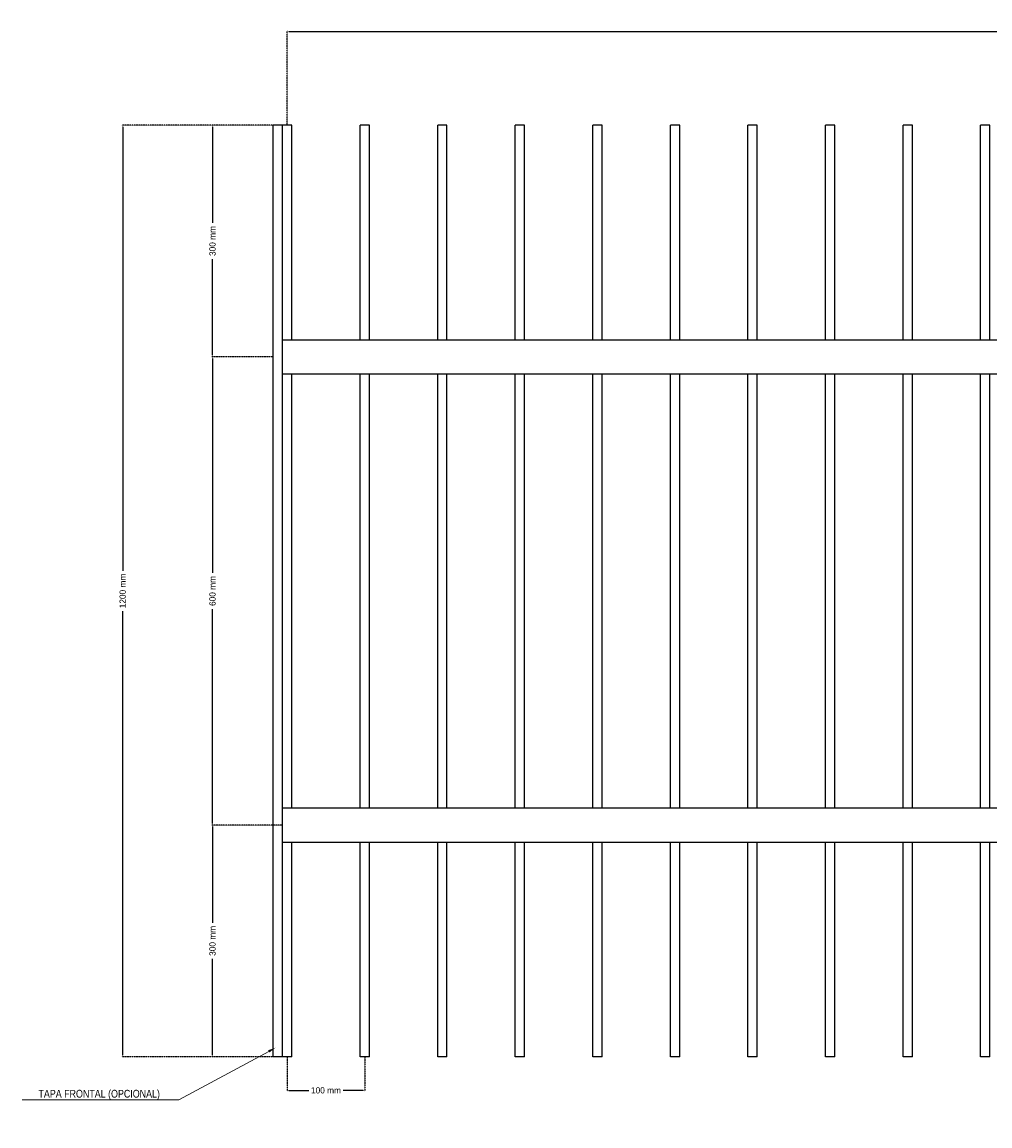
# Model space of a CAD drawing. Header units: millimetres. Extents: x 2538 to 24562, y 4449 to 23795.
# Tile 74 of 256: x 2538 to 3786, y 21860 to 23282. Entities that reach past the tile are written whole.
import ezdxf
from ezdxf import colors
from ezdxf.entities.mleader import LeaderData, LeaderLine
from ezdxf.math import Vec2, Vec3

# ---------------------------------------------------------------- set-up
doc = ezdxf.new("R2010")
doc.units = ezdxf.units.MM
doc.header["$PDMODE"] = 3
doc.linetypes.add('HIDDEN', pattern=[0.375, 0.25, -0.125])
doc.layers.add('HD021_Text', color=2, linetype='Continuous', lineweight=9)
doc.layers.add('Make2D$Visible$Curves', color=7, linetype='Continuous', true_color=0x000000)
doc.layers.add('MEDIDAS', color=1, linetype='Continuous', true_color=0xff0000)
doc.styles.add('Arial Narrow', font='ARIALN.TTF')
doc.dimstyles.new('HD_DIM', dxfattribs={"dimtxt": 8, "dimasz": 2, "dimexe": 1, "dimexo": 0, "dimgap": 2, "dimtad": 0, "dimdec": 0, "dimzin": 0, "dimdsep": 46, "dimtxsty": 'Standard', "dimcen": 0, "dimclrd": 256, "dimclre": 251, "dimclrt": 7, "dimadec": 0, "dimazin": 0, "dimtp": 0.05, "dimtm": 0.05, "dimtfac": 0.6, "dimtdec": 0, "dimtofl": 0, "dimtmove": 0, "dimatfit": 3, "dimfxl": 1, "dimtolj": 2, "dimtzin": 0, "dimarcsym": 0})

# ---------------------------------------------------------------- blocks, each defined once
blk = doc.blocks.new('*D1')
at = {"layer": 'Defpoints', "color": 0, "transparency": 16777216}
for p in [(5279.7, 23270), (2879.7, 23149), (5279.7, 23149)]:
    blk.add_point(p, dxfattribs=at)
at = {"layer": 'MEDIDAS', "color": 251, "linetype": 'HIDDEN', "lineweight": -2, "transparency": 16777216}
for p, q in [((2879.7, 23149), (2879.7, 23271)), ((5279.7, 23149), (5279.7, 23271))]:
    blk.add_line(p, q, dxfattribs=at)
at = {"layer": 'MEDIDAS', "lineweight": -2, "transparency": 16777216}
for p, q in [((2881.7, 23270), (4052.3, 23270)), ((5277.7, 23270), (4107, 23270))]:
    blk.add_line(p, q, dxfattribs=at)
at = {"layer": 'MEDIDAS', "transparency": 16777216}
for points in [[(2881.7, 23270.3), (2881.7, 23269.7), (2879.7, 23270)], [(5277.7, 23270.3), (5277.7, 23269.7), (5279.7, 23270)]]:
    blk.add_solid(points, dxfattribs=at)
at = {"layer": 'MEDIDAS', "color": 7, "transparency": 16777216, "insert": (4079.7, 23270), "char_height": 8, "attachment_point": 5}
blk.add_mtext('\\A2;2400 mm', dxfattribs=at)
blk = doc.blocks.new('*D2')
at = {"layer": 'Defpoints', "color": 0, "transparency": 16777216}
for p in [(2861.7, 23149), (2667.6, 21949), (2861.7, 21949)]:
    blk.add_point(p, dxfattribs=at)
at = {"layer": 'MEDIDAS', "color": 251, "linetype": 'HIDDEN', "lineweight": -2, "transparency": 16777216}
for p, q in [((2861.7, 23149), (2666.6, 23149)), ((2861.7, 21949), (2666.6, 21949))]:
    blk.add_line(p, q, dxfattribs=at)
at = {"layer": 'MEDIDAS', "lineweight": -2, "transparency": 16777216}
for p, q in [((2667.6, 23147), (2667.6, 22575)), ((2667.6, 21951), (2667.6, 22523))]:
    blk.add_line(p, q, dxfattribs=at)
at = {"layer": 'MEDIDAS', "transparency": 16777216}
for points in [[(2667.3, 23147), (2667.9, 23147), (2667.6, 23149)], [(2667.3, 21951), (2667.9, 21951), (2667.6, 21949)]]:
    blk.add_solid(points, dxfattribs=at)
at = {"layer": 'MEDIDAS', "color": 7, "transparency": 16777216, "insert": (2667.6, 22549), "char_height": 8, "attachment_point": 5, "rotation": 90}
blk.add_mtext('\\A2;1200 mm', dxfattribs=at)
blk = doc.blocks.new('*D3')
at = {"layer": 'Defpoints', "color": 0, "transparency": 16777216}
for p in [(2879.7, 21949), (2979.7, 21949), (2979.7, 21905.6)]:
    blk.add_point(p, dxfattribs=at)
at = {"layer": 'MEDIDAS', "color": 251, "linetype": 'HIDDEN', "lineweight": -2, "transparency": 16777216}
for p, q in [((2879.7, 21949), (2879.7, 21904.6)), ((2979.7, 21949), (2979.7, 21904.6))]:
    blk.add_line(p, q, dxfattribs=at)
at = {"layer": 'MEDIDAS', "lineweight": -2, "transparency": 16777216}
for p, q in [((2881.7, 21905.6), (2907.7, 21905.6)), ((2977.7, 21905.6), (2951.7, 21905.6))]:
    blk.add_line(p, q, dxfattribs=at)
at = {"layer": 'MEDIDAS', "transparency": 16777216}
for points in [[(2881.7, 21906), (2881.7, 21905.3), (2879.7, 21905.6)], [(2977.7, 21906), (2977.7, 21905.3), (2979.7, 21905.6)]]:
    blk.add_solid(points, dxfattribs=at)
at = {"layer": 'MEDIDAS', "color": 7, "transparency": 16777216, "insert": (2929.7, 21905.6), "char_height": 8, "attachment_point": 5}
blk.add_mtext('\\A2;100 mm', dxfattribs=at)
blk = doc.blocks.new('*D4')
at = {"layer": 'Defpoints', "color": 0, "transparency": 16777216}
for p in [(2861.7, 23149), (2783.4, 22850.7), (2861.7, 22850.7)]:
    blk.add_point(p, dxfattribs=at)
at = {"layer": 'MEDIDAS', "color": 251, "linetype": 'HIDDEN', "lineweight": -2, "transparency": 16777216}
for p, q in [((2861.7, 23149), (2782.4, 23149)), ((2861.7, 22850.7), (2782.4, 22850.7))]:
    blk.add_line(p, q, dxfattribs=at)
at = {"layer": 'MEDIDAS', "lineweight": -2, "transparency": 16777216}
for p, q in [((2783.4, 23147), (2783.4, 23023.2)), ((2783.4, 22852.7), (2783.4, 22976.5))]:
    blk.add_line(p, q, dxfattribs=at)
at = {"layer": 'MEDIDAS', "transparency": 16777216}
for points in [[(2783, 23147), (2783.7, 23147), (2783.4, 23149)], [(2783, 22852.7), (2783.7, 22852.7), (2783.4, 22850.7)]]:
    blk.add_solid(points, dxfattribs=at)
at = {"layer": 'MEDIDAS', "color": 7, "transparency": 16777216, "insert": (2783.4, 22999.9), "char_height": 8, "attachment_point": 5, "rotation": 90}
blk.add_mtext('\\A2;300 mm', dxfattribs=at)
blk = doc.blocks.new('*D5')
at = {"layer": 'Defpoints', "color": 0, "transparency": 16777216}
for p in [(2861.7, 22850.7), (2783.4, 22247.4), (2873.7, 22247.4)]:
    blk.add_point(p, dxfattribs=at)
at = {"layer": 'MEDIDAS', "color": 251, "linetype": 'HIDDEN', "lineweight": -2, "transparency": 16777216}
for p, q in [((2861.7, 22850.7), (2782.4, 22850.7)), ((2873.7, 22247.4), (2782.4, 22247.4))]:
    blk.add_line(p, q, dxfattribs=at)
at = {"layer": 'MEDIDAS', "lineweight": -2, "transparency": 16777216}
for p, q in [((2783.4, 22848.7), (2783.4, 22572.4)), ((2783.4, 22249.4), (2783.4, 22525.7))]:
    blk.add_line(p, q, dxfattribs=at)
at = {"layer": 'MEDIDAS', "transparency": 16777216}
for points in [[(2783, 22848.7), (2783.7, 22848.7), (2783.4, 22850.7)], [(2783, 22249.4), (2783.7, 22249.4), (2783.4, 22247.4)]]:
    blk.add_solid(points, dxfattribs=at)
at = {"layer": 'MEDIDAS', "color": 7, "transparency": 16777216, "insert": (2783.4, 22549), "char_height": 8, "attachment_point": 5, "rotation": 90}
blk.add_mtext('\\A2;600 mm', dxfattribs=at)
blk = doc.blocks.new('*D6')
at = {"layer": 'Defpoints', "color": 0, "transparency": 16777216}
for p in [(2873.7, 22247.4), (2783.4, 21949), (2861.7, 21949)]:
    blk.add_point(p, dxfattribs=at)
at = {"layer": 'MEDIDAS', "color": 251, "linetype": 'HIDDEN', "lineweight": -2, "transparency": 16777216}
for p, q in [((2873.7, 22247.4), (2782.4, 22247.4)), ((2861.7, 21949), (2782.4, 21949))]:
    blk.add_line(p, q, dxfattribs=at)
at = {"layer": 'MEDIDAS', "lineweight": -2, "transparency": 16777216}
for p, q in [((2783.4, 22245.4), (2783.4, 22121.6)), ((2783.4, 21951), (2783.4, 22074.9))]:
    blk.add_line(p, q, dxfattribs=at)
at = {"layer": 'MEDIDAS', "transparency": 16777216}
for points in [[(2783, 22245.4), (2783.7, 22245.4), (2783.4, 22247.4)], [(2783, 21951), (2783.7, 21951), (2783.4, 21949)]]:
    blk.add_solid(points, dxfattribs=at)
at = {"layer": 'MEDIDAS', "color": 7, "transparency": 16777216, "insert": (2783.4, 22098.2), "char_height": 8, "attachment_point": 5, "rotation": 90}
blk.add_mtext('\\A2;300 mm', dxfattribs=at)

msp = doc.modelspace()

# ---------------------------------------------------------------- linework, layer by layer
at = {"layer": 'Make2D$Visible$Curves', "color": 7, "lineweight": -3}
for points in [[(2873.7, 23149), (2867.7, 23149), (2861.7, 23149)], [(2861.7, 21949), (2861.7, 22549), (2861.7, 23149)], [(2885.7, 23149), (2879.7, 23149), (2873.7, 23149)], [(2873.7, 22872.7), (2873.7, 23010.9), (2873.7, 23149)], [(2885.7, 22872.7), (2885.7, 23010.9), (2885.7, 23149)], [(2985.7, 23149), (2979.7, 23149), (2973.7, 23149)], [(2973.7, 22872.7), (2973.7, 23010.9), (2973.7, 23149)], [(2985.7, 22872.7), (2985.7, 23010.9), (2985.7, 23149)], [(3085.7, 23149), (3079.7, 23149), (3073.7, 23149)], [(3073.7, 22872.7), (3073.7, 23010.9), (3073.7, 23149)], [(3085.7, 22872.7), (3085.7, 23010.9), (3085.7, 23149)], [(3185.7, 23149), (3179.7, 23149), (3173.7, 23149)], [(3173.7, 22872.7), (3173.7, 23010.9), (3173.7, 23149)], [(3185.7, 22872.7), (3185.7, 23010.9), (3185.7, 23149)], [(3285.7, 23149), (3279.7, 23149), (3273.7, 23149)], [(3273.7, 22872.7), (3273.7, 23010.9), (3273.7, 23149)], [(3285.7, 22872.7), (3285.7, 23010.9), (3285.7, 23149)], [(3385.7, 23149), (3379.7, 23149), (3373.7, 23149)], [(3373.7, 22872.7), (3373.7, 23010.9), (3373.7, 23149)], [(3385.7, 22872.7), (3385.7, 23010.9), (3385.7, 23149)], [(3485.7, 23149), (3479.7, 23149), (3473.7, 23149)], [(3473.7, 22872.7), (3473.7, 23010.9), (3473.7, 23149)], [(3485.7, 22872.7), (3485.7, 23010.9), (3485.7, 23149)], [(3585.7, 23149), (3579.7, 23149), (3573.7, 23149)], [(3573.7, 22872.7), (3573.7, 23010.9), (3573.7, 23149)], [(3585.7, 22872.7), (3585.7, 23010.9), (3585.7, 23149)], [(3685.7, 23149), (3679.7, 23149), (3673.7, 23149)], [(3673.7, 22872.7), (3673.7, 23010.9), (3673.7, 23149)], [(3685.7, 22872.7), (3685.7, 23010.9), (3685.7, 23149)], [(3785.7, 23149), (3779.7, 23149), (3773.7, 23149)], [(3773.7, 22872.7), (3773.7, 23010.9), (3773.7, 23149)], [(3785.7, 22872.7), (3785.7, 23010.9), (3785.7, 23149)], [(2873.7, 22872.7), (4079.7, 22872.7), (5285.7, 22872.7)], [(2873.7, 22829.6), (2873.7, 22850.7), (2873.7, 22871.7)], [(2873.7, 22269.5), (2873.7, 22549), (2873.7, 22828.6)], [(2873.7, 22828.6), (4079.7, 22828.6), (5285.7, 22828.6)], [(2885.7, 22269.5), (2885.7, 22549), (2885.7, 22828.6)], [(2973.7, 22269.5), (2973.7, 22549), (2973.7, 22828.6)], [(2985.7, 22269.5), (2985.7, 22549), (2985.7, 22828.6)], [(3073.7, 22269.5), (3073.7, 22549), (3073.7, 22828.6)], [(3085.7, 22269.5), (3085.7, 22549), (3085.7, 22828.6)], [(3173.7, 22269.5), (3173.7, 22549), (3173.7, 22828.6)], [(3185.7, 22269.5), (3185.7, 22549), (3185.7, 22828.6)], [(3273.7, 22269.5), (3273.7, 22549), (3273.7, 22828.6)], [(3285.7, 22269.5), (3285.7, 22549), (3285.7, 22828.6)], [(3373.7, 22269.5), (3373.7, 22549), (3373.7, 22828.6)], [(3385.7, 22269.5), (3385.7, 22549), (3385.7, 22828.6)], [(3473.7, 22269.5), (3473.7, 22549), (3473.7, 22828.6)], [(3485.7, 22269.5), (3485.7, 22549), (3485.7, 22828.6)], [(3573.7, 22269.5), (3573.7, 22549), (3573.7, 22828.6)], [(3585.7, 22269.5), (3585.7, 22549), (3585.7, 22828.6)], [(3673.7, 22269.5), (3673.7, 22549), (3673.7, 22828.6)], [(3685.7, 22269.5), (3685.7, 22549), (3685.7, 22828.6)], [(3773.7, 22269.5), (3773.7, 22549), (3773.7, 22828.6)], [(3785.7, 22269.5), (3785.7, 22549), (3785.7, 22828.6)], [(2873.7, 22269.5), (4079.7, 22269.5), (5285.7, 22269.5)], [(2873.7, 22226.3), (2873.7, 22247.4), (2873.7, 22268.5)], [(2873.7, 21949), (2873.7, 22087.2), (2873.7, 22225.3)], [(2873.7, 22225.3), (4079.7, 22225.3), (5285.7, 22225.3)], [(2885.7, 21949), (2885.7, 22087.2), (2885.7, 22225.3)], [(2973.7, 21949), (2973.7, 22087.2), (2973.7, 22225.3)], [(2985.7, 21949), (2985.7, 22087.2), (2985.7, 22225.3)], [(3073.7, 21949), (3073.7, 22087.2), (3073.7, 22225.3)], [(3085.7, 21949), (3085.7, 22087.2), (3085.7, 22225.3)], [(3173.7, 21949), (3173.7, 22087.2), (3173.7, 22225.3)], [(3185.7, 21949), (3185.7, 22087.2), (3185.7, 22225.3)], [(3273.7, 21949), (3273.7, 22087.2), (3273.7, 22225.3)], [(3285.7, 21949), (3285.7, 22087.2), (3285.7, 22225.3)], [(3373.7, 21949), (3373.7, 22087.2), (3373.7, 22225.3)], [(3385.7, 21949), (3385.7, 22087.2), (3385.7, 22225.3)], [(3473.7, 21949), (3473.7, 22087.2), (3473.7, 22225.3)], [(3485.7, 21949), (3485.7, 22087.2), (3485.7, 22225.3)], [(3573.7, 21949), (3573.7, 22087.2), (3573.7, 22225.3)], [(3585.7, 21949), (3585.7, 22087.2), (3585.7, 22225.3)], [(3673.7, 21949), (3673.7, 22087.2), (3673.7, 22225.3)], [(3685.7, 21949), (3685.7, 22087.2), (3685.7, 22225.3)], [(3773.7, 21949), (3773.7, 22087.2), (3773.7, 22225.3)], [(3785.7, 21949), (3785.7, 22087.2), (3785.7, 22225.3)], [(2873.7, 21949), (2867.7, 21949), (2861.7, 21949)], [(2885.7, 21949), (2879.7, 21949), (2873.7, 21949)], [(2985.7, 21949), (2979.7, 21949), (2973.7, 21949)], [(3085.7, 21949), (3079.7, 21949), (3073.7, 21949)], [(3185.7, 21949), (3179.7, 21949), (3173.7, 21949)], [(3285.7, 21949), (3279.7, 21949), (3273.7, 21949)], [(3385.7, 21949), (3379.7, 21949), (3373.7, 21949)], [(3485.7, 21949), (3479.7, 21949), (3473.7, 21949)], [(3585.7, 21949), (3579.7, 21949), (3573.7, 21949)], [(3685.7, 21949), (3679.7, 21949), (3673.7, 21949)], [(3785.7, 21949), (3779.7, 21949), (3773.7, 21949)]]:
    msp.add_open_spline(points, degree=2, dxfattribs=at)
for points, weights in [([(2873.7, 22871.7), (2873.7, 22872.7), (2873.7, 22872.7)], [1, 0.707106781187, 1]), ([(2873.7, 22828.6), (2873.7, 22828.6), (2873.7, 22829.6)], [1, 0.707106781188, 1]), ([(2873.7, 22268.5), (2873.7, 22269.5), (2873.7, 22269.5)], [1, 0.707106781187, 1]), ([(2873.7, 22225.3), (2873.7, 22225.3), (2873.7, 22226.3)], [1, 0.707106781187, 1])]:
    msp.add_rational_spline(points, weights, degree=2, dxfattribs=at)

# ---------------------------------------------------------------- dimensions: what is measured, and where the dimension line sits
at = {"layer": 'MEDIDAS'}
dim = msp.add_linear_dim(base=(5279.7, 23270), p1=(2879.7, 23149), p2=(5279.7, 23149), text='<> mm', dimstyle='HD_DIM', dxfattribs=at)
dim.commit()
dim.dimension.update_dxf_attribs({"geometry": '*D1', "text_midpoint": (4079.7, 23270)})
for base, p2, text, picture, middle in [((2667.6, 21949), (2861.7, 21949), '<> mm', '*D2', (2667.6, 22549)), ((2783.4, 22850.7), (2861.7, 22850.7), '300 mm', '*D4', (2783.4, 22999.9))]:
    dim = msp.add_linear_dim(base=base, p1=(2861.7, 23149), p2=p2, angle=90, text=text, dimstyle='HD_DIM', dxfattribs=at)
    dim.commit()
    dim.dimension.update_dxf_attribs({"geometry": picture, "text_midpoint": middle})
for base, p1, p2, text, picture, middle in [((2783.4, 22247.4), (2861.7, 22850.7), (2873.7, 22247.4), '600 mm', '*D5', (2783.4, 22549)), ((2783.4, 21949), (2873.7, 22247.4), (2861.7, 21949), '300 mm', '*D6', (2783.4, 22098.2))]:
    dim = msp.add_linear_dim(base=base, p1=p1, p2=p2, angle=90, text=text, dimstyle='HD_DIM', override={"dimtmove": 1}, dxfattribs=at)
    dim.commit()
    dim.dimension.update_dxf_attribs({"geometry": picture, "text_midpoint": middle})
dim = msp.add_linear_dim(base=(2979.7, 21905.6), p1=(2879.7, 21949), p2=(2979.7, 21949), text='<> mm', dimstyle='HD_DIM', dxfattribs=at)
dim.commit()
dim.dimension.update_dxf_attribs({"geometry": '*D3', "text_midpoint": (2929.7, 21905.6), "dimtype": 160})

# ---------------------------------------------------------------- leaders
at = {"layer": 'HD021_Text'}
ml = msp.add_multileader_mtext('Standard', dxfattribs=at)
ml.set_content('TAPA FRONTAL (OPCIONAL)', color=5, style='Arial Narrow')
ml.set_leader_properties(color=5, linetype='ByLayer', lineweight=15)
ml.build(insert=Vec2(0, 0))
ml.multileader.update_dxf_attribs({"text_left_attachment_type": 6, "text_right_attachment_type": 6, "dogleg_length": 0.1, "arrow_head_size": 10, "scale": 5})
ctx = ml.context
ctx.base_point, ctx.scale, ctx.char_height, ctx.arrow_head_size, ctx.landing_gap_size, ctx.plane_origin = Vec3(2545, 21893.4), 5, 10, 10, 15, Vec3(3060.7, 21866.8)
ctx.left_attachment, ctx.right_attachment, ctx.text_align_type = 6, 6, 2
notes = []
notes.append((ctx, [(0, (1, 1, 0), (2739.9, 21893.4), (-1, 0), 9.29, [(1, [(2864.7, 21960.6)], 0, [])])]))
ctx.mtext.insert, ctx.mtext.alignment, ctx.mtext.flow_direction = Vec3(2715.6, 21906.3), 3, 5
for ctx, leaders in notes:
    for number, flags, end, landing, length, lines in leaders:
        leader = LeaderData()
        leader.index, (leader.has_last_leader_line, leader.has_dogleg_vector, leader.attachment_direction) = number, flags
        leader.last_leader_point, leader.dogleg_vector, leader.dogleg_length = Vec3(end), Vec3(landing), length
        for number, points, colour, breaks in lines:
            line = LeaderLine()
            line.index, line.vertices, line.color, line.breaks = number, Vec3.list(points), colors.encode_raw_color(colour), breaks
            leader.lines.append(line)
        ctx.leaders.append(leader)

doc.saveas('drawing.dxf')
